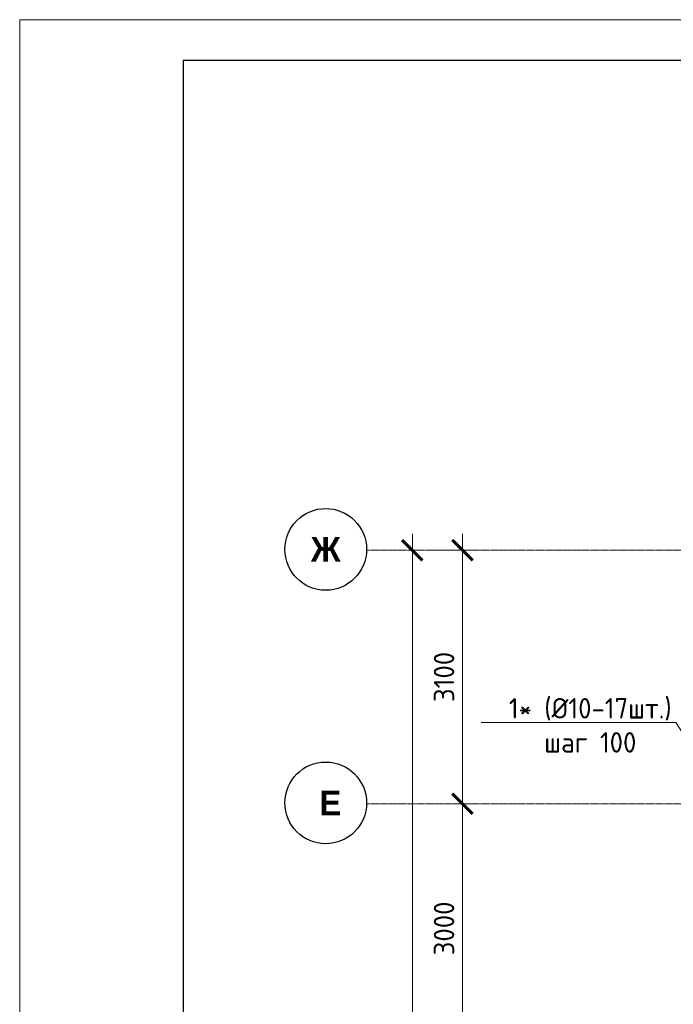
# Model space of a CAD drawing. Header units: millimetres. Extents: x -386473 to 311666, y -59273 to 291770.
# Tile 94 of 132: x 98012 to 106012, y 25663 to 37703. Entities that reach past the tile are written whole.
import ezdxf
from ezdxf import colors
from ezdxf.entities.mleader import LeaderData, LeaderLine
from ezdxf.math import Vec2, Vec3

# ---------------------------------------------------------------- set-up
doc = ezdxf.new("R2010")
doc.units = ezdxf.units.MM
doc.linetypes.add('______5', pattern=[1100, 800, -100, 100, -100])
doc.linetypes.add('осевая', pattern=[50.8, 31.75, -6.35, 6.35, -6.35])
for name, color, linetype, lineweight in [('Оси', 40, '______5', 18), ('подоснова', 151, 'Continuous', 5), ('ТОНКИЕ', 7, 'Continuous', 9)]:
    doc.layers.add(name, color=color, linetype=linetype, lineweight=lineweight)
doc.layers.add('ТОЛСТЫЕ_ОСНОВНЫЕ', color=6, linetype='Continuous')
doc.styles.add('Century Gothic', font='GOTHIC.TTF')
doc.styles.add('GOST-2.304_Type-B', font='GOST_Common.ttf')
doc.dimstyles.new('СПДС', dxfattribs={"dimscale": 100, "dimtxt": 2.5, "dimasz": 2.5, "dimexe": 1.25, "dimexo": 0, "dimtad": 1, "dimdec": 0, "dimtxsty": 'GOST-2.304_Type-B', "dimblk": 'ARCHTICK', "dimcen": 2.5, "dimdle": 2, "dimadec": 0, "dimazin": 2, "dimtfac": 0.75, "dimtdec": 0, "dimtmove": 1, "dimatfit": 3, "dimfxl": 1, "dimtolj": 1, "dimarcsym": 1})

# ---------------------------------------------------------------- blocks, each defined once
blk = doc.blocks.new('_ArchTick')
at = {"color": 0, "linetype": 'ByBlock', "const_width": 0.15}
blk.add_lwpolyline([(-0.5, -0.5), (0.5, 0.5)], dxfattribs=at)
blk = doc.blocks.new('*D427')
at = {"color": 0, "lineweight": -2, "transparency": 16777216}
for p, q in [((979756, -14893), (979756, 1907)), ((979756, 1707), (979881, 1707)), ((979756, -14693), (979881, -14693))]:
    blk.add_line(p, q, dxfattribs=at)
at = {"layer": 'DEFPOINTS', "color": 0, "transparency": 16777216}
for p in [(979756, 1707), (979756, 1707), (979756, -14693)]:
    blk.add_point(p, dxfattribs=at)
at = {"color": 0, "lineweight": -2, "transparency": 16777216, "xscale": 250, "yscale": 250, "zscale": 250}
for p, rotation in [((979756, 1707), 90), ((979756, -14693), 270)]:
    blk.add_blockref('_ArchTick', p, dxfattribs=dict(at, rotation=rotation))
at = {"color": 0, "transparency": 16777216, "insert": (979531, -6851), "char_height": 250, "width": 104166.67, "attachment_point": 5, "rotation": 90, "style": 'GOST-2.304_Type-B'}
blk.add_mtext('\\A1;16400', dxfattribs=at)
blk = doc.blocks.new('NSY101')
at = {"color": 0, "linetype": 'ByBlock', "lineweight": -2}
blk.add_circle((0, 0), 50, dxfattribs=at)
blk = doc.blocks.new('СЛОЖНЫЙ_ОБЪЕКТ_28')
at = {"layer": 'Оси', "color": 16, "linetype": 'Continuous', "lineweight": 25, "transparency": 33554687, "xscale": 9.999999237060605, "yscale": 9.999999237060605, "zscale": 9.999999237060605}
blk.add_blockref('NSY101', (-12319, -3597), dxfattribs=at)
at = {"layer": 'Оси', "color": 16, "linetype": 'Continuous', "lineweight": 25, "transparency": 33554687, "insert": (-12319, -3597), "char_height": 300, "width": 540, "attachment_point": 5, "style": 'Century Gothic'}
blk.add_mtext('\\A1;{\\fCentury Gothic|i0|b1;\\H300.000000;\\W1.000000;\\C16;Ж}\\P', dxfattribs=at)
blk = doc.blocks.new('СЛОЖНЫЙ_ОБЪЕКТ_62')
at = {"layer": 'Оси', "color": 16, "linetype": 'Continuous', "lineweight": 25, "transparency": 33554687, "xscale": 9.999999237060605, "yscale": 9.999999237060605, "zscale": 9.999999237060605}
blk.add_blockref('NSY101', (-12319, -6697), dxfattribs=at)
at = {"layer": 'Оси', "color": 16, "linetype": 'Continuous', "lineweight": 25, "transparency": 33554687, "insert": (-12319, -6697), "char_height": 300, "width": 480, "attachment_point": 5, "style": 'Century Gothic'}
blk.add_mtext('\\A1;{\\fCentury Gothic|i0|b1;\\H300.000000;\\W1.000000;\\C16; Е}\\P', dxfattribs=at)
blk = doc.blocks.new('*D412')
at = {"color": 0, "lineweight": -2, "transparency": 16777216}
for p, q in [((980369, -4593), (980369, -1193)), ((980369, -1393), (980494, -1393)), ((980369, -4393), (980494, -4393))]:
    blk.add_line(p, q, dxfattribs=at)
at = {"layer": 'DEFPOINTS', "color": 0, "transparency": 16777216}
for p in [(980369, -1393), (980369, -1393), (980369, -4393)]:
    blk.add_point(p, dxfattribs=at)
at = {"color": 0, "lineweight": -2, "transparency": 16777216, "xscale": 250, "yscale": 250, "zscale": 250}
for p, rotation in [((980369, -1393), 90), ((980369, -4393), 270)]:
    blk.add_blockref('_ArchTick', p, dxfattribs=dict(at, rotation=rotation))
at = {"color": 0, "transparency": 16777216, "insert": (980144, -2918), "char_height": 250, "width": 83333.33, "attachment_point": 5, "rotation": 90, "style": 'GOST-2.304_Type-B'}
blk.add_mtext('\\A1;3000', dxfattribs=at)
blk = doc.blocks.new('*D413')
at = {"color": 0, "lineweight": -2, "transparency": 16777216}
for p, q in [((980369, -1593), (980369, 1907)), ((979945, 1707), (980494, 1707)), ((980369, -1393), (980494, -1393))]:
    blk.add_line(p, q, dxfattribs=at)
at = {"layer": 'DEFPOINTS', "color": 0, "transparency": 16777216}
for p in [(979945, 1707), (980369, 1707), (980369, -1393)]:
    blk.add_point(p, dxfattribs=at)
at = {"color": 0, "lineweight": -2, "transparency": 16777216, "xscale": 250, "yscale": 250, "zscale": 250}
for p, rotation in [((980369, 1707), 90), ((980369, -1393), 270)]:
    blk.add_blockref('_ArchTick', p, dxfattribs=dict(at, rotation=rotation))
at = {"color": 0, "transparency": 16777216, "insert": (980144, 157), "char_height": 250, "width": 83333.33, "attachment_point": 5, "rotation": 90, "style": 'GOST-2.304_Type-B'}
blk.add_mtext('\\A1;3100', dxfattribs=at)
blk = doc.blocks.new('_None')
blk = doc.blocks.new('*U44')
at = {"layer": 'ТОЛСТЫЕ_ОСНОВНЫЕ', "color": 6}
blk.add_lwpolyline([(20, 5), (886, 5), (886, 415), (20, 415)], close=True, dxfattribs=at)
at = {"layer": 'ТОНКИЕ'}
blk.add_lwpolyline([(0, 0), (891, 0), (891, 420), (0, 420)], close=True, dxfattribs=at)
blk = doc.blocks.new('оси2')
at = {"layer": 'Оси', "color": 16, "linetype": 'осевая', "lineweight": 0, "ltscale": 0.25, "transparency": 33554687}
for p, q in [((979200, 1707.1), (1032582.1, 1707.1)), ((979200, -1392.9), (1032582.1, -1392.9))]:
    blk.add_line(p, q, dxfattribs=at)
at = {"layer": 'Оси', "color": 16, "linetype": 'Continuous', "lineweight": 25, "transparency": 33554687}
for name in ['СЛОЖНЫЙ_ОБЪЕКТ_28', 'СЛОЖНЫЙ_ОБЪЕКТ_62']:
    blk.add_blockref(name, (991015, 5314), dxfattribs=at)
for base, p1, p2, picture, middle in [((979756.2, 1707.1), (979756.2, -14692.9), (979756.2, 1707.1), '*D427', (979756.2, -6851.5)), ((980368.8, 1707.1), (980368.8, -1392.9), (979945.2, 1707.1), '*D413', (980368.8, 157.1)), ((980368.8, -1392.9), (980368.8, -4392.9), (980368.8, -1392.9), '*D412', (980368.8, -2918))]:
    dim = blk.add_linear_dim(base=base, p1=p1, p2=p2, angle=90, dimstyle='СПДС', override={"dimgap": 1})
    dim.commit()
    dim.dimension.update_dxf_attribs({"geometry": picture, "text_midpoint": middle, "dimtype": 128})

msp = doc.modelspace()

# ---------------------------------------------------------------- block references
at = {"xscale": 100, "yscale": 100, "zscale": 100}
msp.add_blockref('*U44', (98011.6, -4296.7), dxfattribs=at)
at = {"layer": 'подоснова', "color": 2, "ltscale": 0.3}
msp.add_blockref('оси2', (-876938.7, 29509.2), dxfattribs=at)

# ---------------------------------------------------------------- leaders
at = {"layer": 'подоснова', "color": 3, "ltscale": 0.3}
ml = msp.add_multileader_mtext('Standard', dxfattribs=at)
ml.set_content('1* (%%C10-17шт.)\\Pшаг 100', color=3, style='GOST-2.304_Type-B')
ml.set_leader_properties(color=256, linetype='ByLayer', lineweight=15)
ml.set_arrow_properties(name='NONE')
ml.build(insert=Vec2(0, 0))
ml.multileader.update_dxf_attribs({"text_left_attachment_type": 6, "text_right_attachment_type": 6, "dogleg_length": 0.1, "arrow_head_size": 18})
ctx = ml.context
ctx.base_point, ctx.char_height, ctx.arrow_head_size, ctx.landing_gap_size, ctx.plane_origin = Vec3(103946.7, 29108.2, 360), 250, 18, 20, Vec3(99041.1, 30209.7, 360)
ctx.left_attachment, ctx.right_attachment, ctx.text_align_type = 6, 6, 1
notes = []
notes.append((ctx, [(1, (1, 1, 0), (106043.6, 29108.2, 360), (-1, 0), 0.1, [(0, [(107506.6, 26803.4, 360)], 0, [])])]))
ctx.mtext.insert, ctx.mtext.alignment, ctx.mtext.flow_direction = Vec3(104995.1, 29408.2, 360), 2, 5
for ctx, leaders in notes:
    for number, flags, end, landing, length, lines in leaders:
        leader = LeaderData()
        leader.index, (leader.has_last_leader_line, leader.has_dogleg_vector, leader.attachment_direction) = number, flags
        leader.last_leader_point, leader.dogleg_vector, leader.dogleg_length = Vec3(end), Vec3(landing), length
        for number, points, colour, breaks in lines:
            line = LeaderLine()
            line.index, line.vertices, line.color, line.breaks = number, Vec3.list(points), colors.encode_raw_color(colour), breaks
            leader.lines.append(line)
        ctx.leaders.append(leader)

doc.saveas('drawing.dxf')
